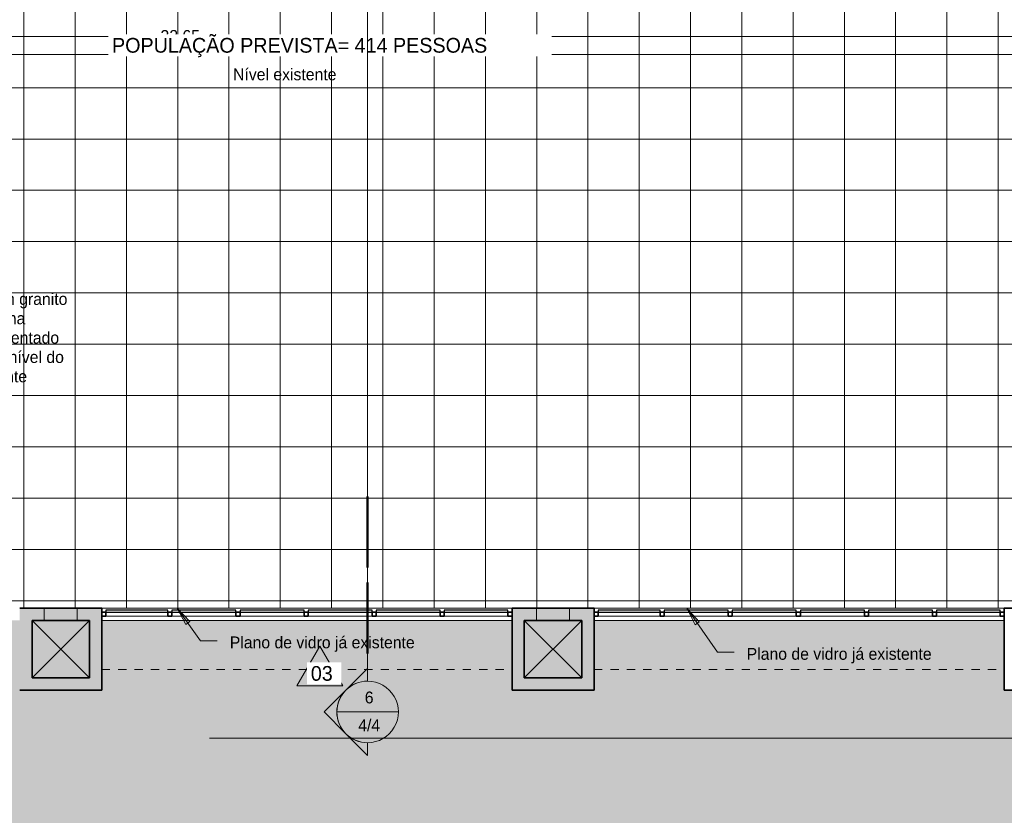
# Model space of a CAD drawing. Header units: metres. Extents: x -33 to 1508, y -379 to 284.
# Tile 108 of 129: x 4 to 16, y -15 to -5. Entities that reach past the tile are written whole.
import ezdxf

# ---------------------------------------------------------------- set-up
doc = ezdxf.new("R2010")
doc.units = ezdxf.units.M
doc.linetypes.add('Projeção', pattern=[0.003969, 0.002381, -0.001587])
for name, color, linetype, lineweight in [('A-ANNO-DIMS', 211, 'Continuous', 9), ('A-ANNO-DIMS-75', 211, 'Continuous', 9), ('A-DETL-THIN', 151, 'Continuous', 18), ('A-FLOR-OVHD', 1, 'Projeção', 18), ('A-FLOR-PATT', 8, 'Continuous', 18), ('A-GLAZ-CURT', 52, 'Continuous', 18), ('A-GLAZ-CWMG', 51, 'Continuous', 18), ('A-WALL', 113, 'Continuous', 18), ('A-WALL-PATT', 111, 'Continuous', 35), ('G-ANNO-SYMB', 111, 'Continuous', 9), ('G-ANNO-TEXT', 231, 'Continuous', 9)]:
    doc.layers.add(name, color=color, linetype=linetype, lineweight=lineweight)
doc.styles.add('Century Gothic', font='GOTHIC.TTF', dxfattribs={"height": 0.143711})
doc.styles.add('Century Gothic_1', font='GOTHIC.TTF', dxfattribs={"height": 0.179639})
doc.dimstyles.new('Diagonal_-_2MM_Century_Gothic_-_M_1', dxfattribs={"dimscale": 0.3048, "dimtxt": 0.15, "dimasz": 0.369094, "dimexe": 0.049213, "dimexo": 0.0625, "dimgap": 0.369094, "dimtad": 1, "dimrnd": 0.01, "dimzin": 0, "dimdsep": 46, "dimtxsty": 'Century Gothic', "dimblk1": 'OBLIQUE', "dimblk2": 'OBLIQUE', "dimsah": 1, "dimcen": 0.09, "dimdle": 0.19685, "dimazin": 0, "dimtfac": 1, "dimtdec": 4, "dimtix": 1, "dimtmove": 0, "dimatfit": 3, "dimfxl": 1.230315, "dimfxlon": 1, "dimtvp": 1, "dimtolj": 1, "dimtzin": 0, "dimarcsym": 2})

# ---------------------------------------------------------------- blocks, each defined once
blk = doc.blocks.new('Painel do sistema - Envidraçado-165820-1-PLANTA CONSTRUIR DEMOLIR')
at = {"layer": 'A-GLAZ-CURT', "lineweight": 25}
for p, q in [((0.3775, 0.0495), (-0.3775, 0.0495)), ((-0.3775, 0.0495), (-0.3775, 0.0245)), ((-0.3775, 0.0245), (0.3775, 0.0245)), ((0.3775, 0.0245), (0.3775, 0.0495))]:
    blk.add_line(p, q, dxfattribs=at)
blk = doc.blocks.new('Painel do sistema - Envidraçado-165823-1-PLANTA CONSTRUIR DEMOLIR')
at = {"layer": 'A-GLAZ-CURT', "lineweight": 25}
for p, q in [((0.39, 0.0495), (-0.39, 0.0495)), ((-0.39, 0.0495), (-0.39, 0.0245)), ((-0.39, 0.0245), (0.39, 0.0245)), ((0.39, 0.0245), (0.39, 0.0495))]:
    blk.add_line(p, q, dxfattribs=at)
blk = doc.blocks.new('Painel do sistema - Envidraçado-165824-1-PLANTA CONSTRUIR DEMOLIR')
at = {"layer": 'A-GLAZ-CURT', "lineweight": 25}
for p, q in [((0.3875, 0.0495), (-0.3875, 0.0495)), ((-0.3875, 0.0495), (-0.3875, 0.0245)), ((-0.3875, 0.0245), (0.3875, 0.0245)), ((0.3875, 0.0245), (0.3875, 0.0495))]:
    blk.add_line(p, q, dxfattribs=at)
blk = doc.blocks.new('Montante retangular - 50 x 150 mm-165979-1-PLANTA CONSTRUIR DEMOLIR')
at = {"layer": 'A-GLAZ-CWMG', "lineweight": 35}
for p, q in [((-0.05, 0.025), (0, 0.025)), ((-0.05, -0.025), (-0.05, 0.025)), ((0, 0.025), (0, -0.025)), ((0, -0.025), (-0.05, -0.025))]:
    blk.add_line(p, q, dxfattribs=at)
blk = doc.blocks.new('Montante retangular - 50 x 150 mm-165977-1-PLANTA CONSTRUIR DEMOLIR')
at = {"layer": 'A-GLAZ-CWMG', "lineweight": 35}
for p, q in [((-0.025, 0.025), (0.025, 0.025)), ((-0.025, -0.025), (-0.025, 0.025)), ((0.025, 0.025), (0.025, -0.025)), ((0.025, -0.025), (-0.025, -0.025))]:
    blk.add_line(p, q, dxfattribs=at)
blk = doc.blocks.new('Montante retangular - 50 x 150 mm-165978-1-PLANTA CONSTRUIR DEMOLIR')
at = {"layer": 'A-GLAZ-CWMG', "lineweight": 35}
for p, q in [((0, 0.025), (-0.05, 0.025)), ((-0.05, 0.025), (-0.05, -0.025)), ((0, -0.025), (0, 0.025)), ((-0.05, -0.025), (0, -0.025))]:
    blk.add_line(p, q, dxfattribs=at)
blk = doc.blocks.new('Montante retangular - 50 x 150 mm-165958-1-PLANTA CONSTRUIR DEMOLIR')
at = {"layer": 'A-GLAZ-CWMG'}
blk.add_line((3.548, -12.615), (2.768, -12.615), dxfattribs=at)
blk = doc.blocks.new('Montante retangular - 50 x 150 mm-165959-1-PLANTA CONSTRUIR DEMOLIR')
at = {"layer": 'A-GLAZ-CWMG'}
blk.add_line((4.373, -12.615), (3.598, -12.615), dxfattribs=at)
blk = doc.blocks.new('Montante retangular - 50 x 150 mm-165960-1-PLANTA CONSTRUIR DEMOLIR')
at = {"layer": 'A-GLAZ-CWMG'}
blk.add_line((0.228, -12.615), (-0.527, -12.615), dxfattribs=at)
blk = doc.blocks.new('DIMBLOCK159-1-PLANTA CONSTRUIR DEMOLIR')
at = {"layer": 'A-ANNO-DIMS-75', "transparency": 16777216}
for p, q in [((-9.933, -5.393), (-9.933, -5.783)), ((-9.933, -5.768), (-9.933, -5.393)), ((22.713, -6.143), (22.713, -5.753)), ((-9.933, -5.768), (22.713, -5.768)), ((22.713, -5.768), (22.713, -6.143))]:
    blk.add_line(p, q, dxfattribs=at)
at = {"layer": 'A-ANNO-DIMS-75', "lineweight": 35, "transparency": 16777216}
for p, q in [((-9.933, -5.768), (-9.877, -5.712)), ((22.713, -5.768), (22.769, -5.712)), ((-9.933, -5.768), (-9.989, -5.824)), ((22.713, -5.768), (22.656, -5.824))]:
    blk.add_line(p, q, dxfattribs=at)
at = {"layer": 'A-ANNO-DIMS-75', "color": 0, "transparency": 16777216, "insert": (6.139, -5.472), "char_height": 0.1437, "width": 0.60286, "attachment_point": 1, "line_spacing_factor": 0.984117, "style": 'Century Gothic'}
blk.add_mtext('32.65', dxfattribs=at)
blk = doc.blocks.new('_Oblique')
at = {"color": 0, "linetype": 'ByBlock', "lineweight": -2}
blk.add_line((-0.5, -0.5), (0.5, 0.5), dxfattribs=at)
blk = doc.blocks.new('Corte - M_Extremidade superior do corte - Preenchido-1049-1-PLANTA CONSTRUIR DEMOLIR')
at = {"layer": 'G-ANNO-SYMB'}
h = blk.add_hatch(color=256, dxfattribs=at)
edge = h.paths.add_edge_path(flags=0)
edge.add_line((-0.00954, 0.00354), (-0.006, 0.00707))
edge.add_line((-0.006, 0.00707), (-0.00246, 0.00354))
edge.add_arc((-0.006, 0), 0.005, 45, 135)
h = blk.add_hatch(color=256, dxfattribs=at)
edge = h.paths.add_edge_path(flags=0)
edge.add_arc((-0.006, 0), 0.005, 135, 180)
edge.add_line((-0.011, 0), (-0.01307, 0))
edge.add_line((-0.01307, 0), (-0.00954, 0.00354))
h = blk.add_hatch(color=256, dxfattribs=at)
edge = h.paths.add_edge_path(flags=0)
edge.add_line((-0.00246, 0.00354), (0.00107, 0))
edge.add_line((0.00107, 0), (-0.001, 0))
edge.add_arc((-0.006, 0), 0.005, 0, 45)
for p, q in [((-0.006, 0.00707), (-0.00954, 0.00354)), ((-0.00246, 0.00354), (-0.006, 0.00707)), ((-0.00954, 0.00354), (-0.01307, 0)), ((0.00107, 0), (-0.00246, 0.00354)), ((-0.01307, 0), (-0.011, 0)), ((-0.001, 0), (0.00107, 0)), ((-0.011, 0), (-0.01307, 0)), ((-0.001, 0), (0.00107, 0))]:
    blk.add_line(p, q, dxfattribs=at)
at = {"layer": 'G-ANNO-SYMB', "lineweight": 50}
for p, q in [((0.00351, 0), (0.01502, 0)), ((0.01746, 0), (0.02898, 0))]:
    blk.add_line(p, q, dxfattribs=at)
at = {"layer": 'G-ANNO-SYMB'}
for start, end in [(360, 180), (45, 135), (135, 180), (0, 45), (180, 360)]:
    blk.add_arc((-0.006, 0), 0.005, start, end, dxfattribs=at)

msp = doc.modelspace()

# ---------------------------------------------------------------- hatches: boundary and pattern name
at = {"layer": 'A-FLOR-PATT'}
h = msp.add_hatch(color=256, dxfattribs=at)
h.paths.add_polyline_path([(12.12, -28.517), (25.991, -28.517), (25.991, -28.481), (8.97, -28.481), (8.97, -19.309), (25.991, -19.309), (25.991, -13.265), (25.973, -13.265), (25.973, -4.781), (22.713, -4.781), (22.713, -4.845), (22.723, -4.845), (22.723, -4.795), (22.837, -4.795), (22.837, -4.845), (22.863, -4.845), (22.863, -6.165), (23.713, -6.165), (23.713, -7.165), (22.886, -7.165), (22.863, -8.873), (22.863, -12.515), (23.213, -12.515), (23.213, -13.515), (22.213, -13.515), (22.213, -12.665), (17.423, -12.665), (17.423, -13.515), (16.423, -13.515), (16.423, -12.665), (11.423, -12.665), (11.423, -13.515), (10.423, -13.515), (10.423, -12.665), (5.423, -12.665), (5.423, -13.515), (4.423, -13.515), (4.423, -12.665), (-0.577, -12.665), (-0.577, -19.815), (-0.077, -19.815), (-0.077, -21.315), (-1.628, -21.315), (-1.628, -20.815), (-6.427, -20.815), (-6.427, -21.02), (3.96, -28.517), (11.804, -28.517)], flags=0)
h.paths.add_polyline_path([(-32.827, -28.517), (-31.334, -28.517), (-32.827, -27.457)], flags=0)
h.paths.add_polyline_path([(-24.17, -21.315), (-23.877, -21.315), (-23.877, -20.315), (-26.884, -20.315), (-26.884, -12.765), (-27.884, -12.765), (-27.884, -13.29), (-29.027, -13.29), (-29.027, -11.79), (-28.512, -11.79), (-28.512, -1.515), (-29.027, -1.515), (-29.027, -0.015), (-28.512, -0.015), (-28.512, 4.335), (-29.027, 4.335), (-29.027, 5.835), (-28.527, 5.835), (-28.527, 10.835), (-29.027, 10.835), (-29.027, 11.835), (-28.527, 11.835), (-28.527, 16.835), (-29.027, 16.835), (-29.027, 17.835), (-28.527, 17.835), (-28.527, 22.835), (-29.027, 22.835), (-29.027, 23.835), (-28.527, 23.835), (-28.527, 29.085), (-29.027, 29.085), (-29.027, 30.085), (-28.027, 30.085), (-28.027, 29.235), (-26.212, 29.235), (-26.212, 31.885), (-28.177, 31.885), (-28.177, 31.898), (-32.827, 31.898), (-32.827, -16.332), (-26.884, -20.688), (-26.735, -20.79), (-26.575, -20.888), (-26.41, -20.976), (-26.239, -21.054), (-26.065, -21.122), (-25.887, -21.181), (-25.706, -21.229), (-25.522, -21.266), (-25.336, -21.293), (-25.15, -21.309), (-24.962, -21.315), (-24.64, -21.315)], flags=0)
h.paths.add_polyline_path([(-23.695, -21.165), (-22.527, -21.165), (-22.527, -20.315), (-23.727, -20.315), (-23.727, -21.165)], flags=0)
h.paths.add_polyline_path([(-1.478, -21.165), (-0.227, -21.165), (-0.227, -19.965), (-0.577, -19.965), (-0.577, -20.815), (-1.478, -20.815), (-1.478, -21.02)], flags=0)
h.paths.add_polyline_path([(-6.927, -16.716), (-6.827, -16.716), (-6.827, -16.566), (-6.877, -16.566), (-6.877, -16.715), (-6.927, -16.715)], flags=0)
h.paths.add_polyline_path([(-5.927, -16.716), (-5.927, -16.715), (-5.977, -16.715), (-5.977, -16.566), (-6.027, -16.566), (-6.027, -16.716), (-5.929, -16.716)], flags=0)
h.paths.add_polyline_path([(-30.771, -16.525), (-30.771, -14.525), (-29.471, -14.525), (-29.471, -16.525)], flags=0)
h.paths.add_polyline_path([(-11.234, -16.515), (-11.227, -16.515), (-11.227, -15.015), (-11.234, -15.015), (-11.234, -16.511)], flags=0)
h.paths.add_polyline_path([(-6.367, -15.415), (-6.257, -15.415), (-6.257, -15.265), (-6.367, -15.265), (-6.367, -15.395)], flags=0)
h.paths.add_polyline_path([(22.693, -13.365), (23.063, -13.365), (23.063, -12.665), (22.363, -12.665), (22.363, -13.365), (22.689, -13.365)], flags=0)
h.paths.add_polyline_path([(16.573, -13.365), (17.273, -13.365), (17.273, -12.665), (16.573, -12.665)], flags=0)
h.paths.add_polyline_path([(10.723, -13.365), (11.273, -13.365), (11.273, -12.665), (10.573, -12.665), (10.573, -13.365)], flags=0)
h.paths.add_polyline_path([(5.273, -13.365), (5.273, -12.665), (4.573, -12.665), (4.573, -13.365), (5.123, -13.365)], flags=0)
h.paths.add_polyline_path([(-28.324, -13.14), (-28.034, -13.14), (-28.034, -12.765), (-28.212, -12.765), (-28.212, -12.79), (-28.512, -12.79), (-28.512, -11.94), (-28.877, -11.94), (-28.877, -13.14), (-28.512, -13.14)], flags=0)
h.paths.add_polyline_path([(23.563, -7.015), (23.563, -6.315), (22.863, -6.315), (22.863, -7.015)], flags=0)
h.paths.add_polyline_path([(22.713, -2.781), (22.723, -2.781), (22.723, -2.744), (22.713, -2.744)], flags=0)
h.paths.add_polyline_path([(22.837, -2.781), (25.973, -2.781), (25.973, 3.385), (-0.297, 3.385), (-0.297, 1.435), (4.423, 1.435), (4.423, 2.285), (5.423, 2.285), (5.423, 1.435), (10.423, 1.435), (10.423, 2.285), (11.423, 2.285), (11.423, 1.435), (16.423, 1.435), (16.423, 2.285), (17.423, 2.285), (17.423, 1.435), (22.213, 1.435), (22.213, 2.285), (23.213, 2.285), (23.213, 1.285), (22.863, 1.285), (22.863, -0.165), (23.713, -0.165), (23.713, -1.165), (22.863, -1.165), (22.863, -2.744), (22.837, -2.744)], flags=0)
h.paths.add_polyline_path([(-6.587, -1.813), (-6.587, -1.813), (-7.996, -0.538), (-8.593, -1.198), (-8.489, -1.292), (-7.891, -0.632), (-6.587, -1.813)], flags=0)
h.paths.add_polyline_path([(-9.002, -1.65), (-9.002, -1.65), (-9.002, -1.65)], flags=0)
h.paths.add_polyline_path([(-28.805, -1.365), (-28.512, -1.365), (-28.512, -0.165), (-28.877, -0.165), (-28.877, -1.365)], flags=0)
h.paths.add_polyline_path([(-8.45, -1.248), (-8.554, -1.154), (-8.011, -0.555), (-7.912, -0.654), (-8.353, -1.141)], flags=0)
h.paths.add_polyline_path([(22.863, -1.015), (23.563, -1.015), (23.563, -0.315), (22.863, -0.315), (22.863, -0.865)], flags=0)
h.paths.add_polyline_path([(22.363, 1.435), (22.663, 1.435), (22.663, 1.685), (22.863, 1.685), (22.863, 1.435), (23.063, 1.435), (23.063, 2.135), (22.363, 2.135), (22.363, 1.685)], flags=0)
h.paths.add_polyline_path([(17.273, 1.435), (17.273, 2.135), (16.573, 2.135), (16.573, 1.435), (16.823, 1.435), (16.823, 1.685), (17.023, 1.685), (17.023, 1.435)], flags=0)
h.paths.add_polyline_path([(4.823, 1.435), (4.823, 1.685), (5.023, 1.685), (5.023, 1.435), (5.273, 1.435), (5.273, 2.135), (4.573, 2.135), (4.573, 1.435)], flags=0)
h.paths.add_polyline_path([(11.023, 1.435), (11.273, 1.435), (11.273, 2.135), (10.573, 2.135), (10.573, 1.435), (10.823, 1.435), (10.823, 1.685), (11.023, 1.685)], flags=0)
h.paths.add_polyline_path([(-28.877, 4.485), (-28.512, 4.485), (-28.512, 4.995), (-28.177, 4.995), (-28.177, 5.685), (-28.877, 5.685), (-28.877, 4.695)], flags=0)
h.paths.add_polyline_path([(-20.127, 4.995), (-19.377, 4.995), (-19.377, 5.685), (-20.127, 5.685), (-20.127, 5.001)], flags=0)
h.paths.add_polyline_path([(-5.077, 5.265), (-4.627, 5.265), (-4.627, 5.285), (-5.077, 5.285)], flags=0)
h.paths.add_polyline_path([(12.606, 5.275), (16.423, 5.275), (16.423, 6.185), (17.423, 6.185), (17.423, 5.275), (22.213, 5.275), (22.213, 6.185), (23.213, 6.185), (23.213, 5.275), (25.991, 5.275), (25.991, 10.835), (8.989, 10.835), (8.989, 31.898), (-1.527, 31.898), (-1.527, 30.085), (-0.677, 30.085), (-0.677, 29.085), (-1.527, 29.085), (-1.527, 23.835), (-0.677, 23.835), (-0.677, 22.835), (-1.527, 22.835), (-1.527, 17.835), (-0.677, 17.835), (-0.677, 16.835), (-1.527, 16.835), (-1.527, 11.835), (-0.677, 11.835), (-0.677, 10.975), (4.523, 10.975), (4.523, 6.185), (5.423, 6.185), (5.423, 5.275), (10.423, 5.275), (10.423, 6.185), (11.423, 6.185), (11.423, 5.275)], flags=0)
h.paths.add_polyline_path([(-2.302, 5.285), (-2.302, 5.285), (-3.418, 5.285)], flags=0)
h.paths.add_polyline_path([(22.513, 5.335), (23.063, 5.335), (23.063, 6.035), (22.363, 6.035), (22.363, 5.335)], flags=0)
h.paths.add_polyline_path([(17.123, 5.335), (17.273, 5.335), (17.273, 6.035), (16.573, 6.035), (16.573, 5.335), (16.723, 5.335)], flags=0)
h.paths.add_polyline_path([(4.723, 5.335), (5.273, 5.335), (5.273, 6.035), (4.573, 6.035), (4.573, 5.335)], flags=0)
h.paths.add_polyline_path([(11.123, 5.335), (11.273, 5.335), (11.273, 6.035), (10.573, 6.035), (10.573, 5.335), (10.723, 5.335)], flags=0)
h.paths.add_polyline_path([(-5.327, 6.335), (-3.437, 6.335), (-3.437, 31.885), (-8.177, 31.885), (-8.177, 29.235), (-5.477, 29.235), (-5.477, 30.085), (-4.477, 30.085), (-4.477, 29.085), (-5.327, 29.085), (-5.327, 23.835), (-4.477, 23.835), (-4.477, 22.835), (-5.327, 22.835), (-5.327, 17.835), (-4.477, 17.835), (-4.477, 16.835), (-5.327, 16.835), (-5.327, 11.835), (-4.477, 11.835), (-4.477, 10.835), (-5.327, 10.835), (-5.327, 9.243)], flags=0)
h.paths.add_polyline_path([(-1.523, 10.985), (-0.827, 10.985), (-0.827, 11.685), (-1.527, 11.685), (-1.527, 10.985)], flags=0)
h.paths.add_polyline_path([(-4.627, 10.985), (-4.627, 11.685), (-5.327, 11.685), (-5.327, 11.435), (-5.077, 11.435), (-5.077, 11.235), (-5.327, 11.235), (-5.327, 10.985), (-4.765, 10.985)], flags=0)
h.paths.add_polyline_path([(-28.877, 10.985), (-28.527, 10.985), (-28.527, 11.685), (-28.877, 11.685), (-28.877, 11.135)], flags=0)
h.paths.add_polyline_path([(-4.627, 16.985), (-4.627, 17.685), (-5.327, 17.685), (-5.327, 16.985)], flags=0)
h.paths.add_polyline_path([(-0.827, 16.985), (-0.827, 17.685), (-1.527, 17.685), (-1.527, 16.985)], flags=0)
h.paths.add_polyline_path([(-28.877, 16.985), (-28.527, 16.985), (-28.527, 17.685), (-28.877, 17.685), (-28.877, 17.135)], flags=0)
h.paths.add_polyline_path([(-5.327, 22.985), (-4.627, 22.985), (-4.627, 23.685), (-5.327, 23.685), (-5.327, 23.235)], flags=0)
h.paths.add_polyline_path([(-0.827, 22.985), (-0.827, 23.685), (-1.527, 23.685), (-1.527, 22.985)], flags=0)
h.paths.add_polyline_path([(-28.527, 22.985), (-28.527, 23.685), (-28.877, 23.685), (-28.877, 22.985)], flags=0)
h.paths.add_polyline_path([(-4.928, 29.235), (-4.627, 29.235), (-4.627, 29.935), (-5.327, 29.935), (-5.327, 29.235), (-5.172, 29.235)], flags=0)
h.paths.add_polyline_path([(-20.127, 29.235), (-19.427, 29.235), (-19.427, 29.935), (-20.127, 29.935)], flags=0)
h.paths.add_polyline_path([(-0.827, 29.235), (-0.827, 29.935), (-1.527, 29.935), (-1.527, 29.235)], flags=0)
h.paths.add_polyline_path([(-19.277, 29.235), (-12.677, 29.235), (-12.677, 31.885), (-23.212, 31.885), (-23.212, 29.235), (-20.277, 29.235), (-20.277, 30.085), (-19.277, 30.085), (-19.277, 29.935)], flags=0)
h.paths.add_polyline_path([(-28.527, 29.235), (-28.177, 29.235), (-28.177, 29.935), (-28.877, 29.935), (-28.877, 29.235)], flags=0)
h = msp.add_hatch(dxfattribs=at)
h.set_pattern_fill('FP_1', color=256, style=0, pattern_type=2)
h.set_pattern_definition([(270, (0.723, 8.2), (0.625, 4e-17), []), (0, (0.723, 8.2), (0, 0.625), [])])
h.paths.add_polyline_path([(4.573, -12.515), (22.693, -12.515), (22.693, -4.665), (22.713, -4.665), (22.713, -2.829), (22.693, -2.829), (22.693, 1.265), (-1.317, 1.265), (-1.317, 1.535), (-1.547, 1.535), (-2.126, 2.068), (-2.484, 1.679), (-2.521, 1.713), (-2.487, 1.749), (-2.505, 1.766), (-2.215, 2.082), (-2.196, 2.065), (-2.163, 2.102), (-2.231, 2.164), (-2.13, 2.275), (-1.489, 1.685), (-1.297, 1.685), (-1.297, 5.185), (-1.677, 5.185), (-1.677, 5.285), (-4.477, 5.285), (-4.477, 5.115), (-5.077, 5.115), (-5.077, 4.85), (-4.858, 4.655), (-4.971, 4.528), (-5.036, 4.586), (-5.056, 4.563), (-5.037, 4.547), (-5.293, 4.26), (-5.312, 4.275), (-5.345, 4.239), (-5.382, 4.272), (-5.073, 4.619), (-5.497, 4.996), (-5.497, 29.085), (-9.558, 29.085), (-9.558, 29.08), (-9.882, 29.08), (-9.882, 29.085), (-11.407, 29.085), (-11.407, 29.065), (-19.277, 29.065), (-19.277, 24.08), (-19.427, 24.08), (-19.427, 29.065), (-23.767, 29.065), (-23.767, 29.085), (-25.707, 29.085), (-25.707, 29.065), (-28.367, 29.065), (-28.367, 29.085), (-28.377, 29.085), (-28.377, 5.835), (-28.044, 5.835), (-28.044, 5.837), (-27.534, 5.837), (-27.534, 5.179), (-28.027, 5.179), (-28.027, 4.995), (-20.297, 4.995), (-20.297, 5.845), (-20.277, 5.845), (-20.277, 5.835), (-19.227, 5.835), (-19.227, 5.825), (-17.283, 5.825), (-15.267, 7.841), (-15.267, 9.606), (-12.967, 9.606), (-12.967, 9.09), (-9.688, 9.09), (-9.688, 6.24), (-9.888, 6.24), (-9.888, 8.89), (-12.967, 8.89), (-12.967, 7.127), (-12.946, 7.113), (-12.838, 7.032), (-12.739, 6.941), (-12.649, 6.841), (-12.568, 6.733), (-12.495, 6.613), (-12.437, 6.498), (-12.389, 6.372), (-12.967, 5.794), (-12.967, 2.51), (-11.594, 3.883), (-11.466, 3.833), (-11.348, 3.773), (-11.234, 3.702), (-11.127, 3.621), (-11.028, 3.53), (-10.937, 3.43), (-10.856, 3.322), (-10.783, 3.202), (-10.726, 3.087), (-10.677, 2.961), (-12.967, 0.671), (-12.967, -0.892), (-15.267, -0.892), (-15.267, 3.494), (-15.438, 3.323), (-15.569, 3.374), (-15.684, 3.432), (-15.8, 3.503), (-15.906, 3.583), (-16.006, 3.674), (-16.097, 3.773), (-16.179, 3.88), (-16.25, 3.994), (-16.311, 4.114), (-16.36, 4.239), (-15.267, 5.332), (-15.267, 7.559), (-17, 5.825), (-16.427, 5.825), (-16.427, 5.675), (-17.15, 5.675), (-17.577, 5.248), (-17.577, 3.3), (-16.797, 3.3), (-16.797, 3.225), (-16.077, 3.225), (-16.077, -3.539), (-14.64, -3.539), (-14.64, -3.484), (-14.26, -3.484), (-14.26, -3.539), (-14.18, -3.539), (-14.18, -3.484), (-13.8, -3.484), (-13.8, -3.539), (-13.62, -3.539), (-13.62, -3.484), (-13.24, -3.484), (-13.24, -3.539), (-13.16, -3.539), (-13.16, -3.484), (-12.78, -3.484), (-12.78, -3.539), (-12.399, -3.539), (-11.954, -3.047), (-12.473, -2.577), (-9.911, 0.252), (-10.912, 1.158), (-9.071, 3.19), (-6.423, 3.19), (-6.317, 3.297), (-6.281, 3.261), (-5.96, 3.622), (-5.923, 3.589), (-5.956, 3.552), (-5.938, 3.535), (-6.194, 3.248), (-6.212, 3.264), (-6.245, 3.227), (-6.264, 3.244), (-6.211, 3.19), (-6.361, 3.04), (-6.53, 3.04), (-6.488, 2.998), (-6.485, 3.001), (-6.476, 3), (-6.432, 2.956), (-6.439, 2.949), (-6.423, 2.932), (-6.5, 2.855), (-5.917, 2.271), (-5.945, 2.243), (-6.545, 2.843), (-6.552, 2.836), (-6.597, 2.881), (-6.597, 2.889), (-6.594, 2.892), (-6.623, 2.921), (-6.623, 2.865), (-7.023, 2.865), (-7.023, 3.04), (-9.005, 3.04), (-9.659, 2.317), (-5.805, -1.172), (-6.207, -1.617), (-4.762, -2.926), (-3.861, -1.931), (-3.861, 0.105), (-4.263, 0.105), (-4.263, 0.505), (-4.222, 0.505), (-4.256, 0.54), (-4.249, 0.547), (-4.849, 1.147), (-4.821, 1.175), (-4.237, 0.592), (-4.16, 0.67), (-4.143, 0.653), (-4.136, 0.66), (-4.091, 0.615), (-4.091, 0.607), (-4.094, 0.604), (-3.995, 0.505), (-3.861, 0.505), (-3.861, 0.355), (-3.562, 0.655), (-3.526, 0.619), (-3.493, 0.656), (-3.511, 0.672), (-3.221, 0.988), (-3.202, 0.971), (-3.169, 1.008), (-3.132, 0.974), (-3.49, 0.585), (-3.509, 0.602), (-3.455, 0.549), (-3.711, 0.293), (-3.711, -1.989), (-4.919, -3.323), (-4.919, -3.323), (-5.389, -3.842), (-6.501, -2.835), (-9.063, -5.665), (-9.507, -5.262), (-9.933, -5.732), (-9.933, -6.363), (-9.853, -6.363), (-9.853, -6.66), (-9.933, -6.66), (-9.933, -6.703), (-9.853, -6.703), (-9.853, -6.982), (-9.933, -6.982), (-9.933, -7.123), (-9.853, -7.123), (-9.853, -7.42), (-9.933, -7.42), (-9.933, -7.463), (-9.853, -7.463), (-9.853, -7.742), (-9.933, -7.742), (-9.933, -9.365), (-3.187, -9.365), (-3.187, -10.195), (-3.093, -10.195), (-3.093, -10.865), (-1.12, -10.865), (-0.727, -10.472), (-0.727, -9.715), (-0.577, -9.715), (-0.577, -10.322), (1.2, -8.544), (-0.899, -8.544), (-2.357, -10.002), (-2.488, -9.951), (-2.603, -9.893), (-2.717, -9.823), (-2.825, -9.742), (-2.925, -9.651), (-3.016, -9.552), (-3.097, -9.445), (-3.169, -9.331), (-3.229, -9.211), (-3.279, -9.085), (-2.738, -8.544), (-7.284, -8.544), (-7.284, -6.244), (-5.56, -6.244), (-3.641, -4.326), (-3.514, -4.376), (-3.396, -4.435), (-3.282, -4.507), (-3.175, -4.588), (-3.075, -4.679), (-2.985, -4.779), (-2.904, -4.887), (-2.831, -5.007), (-2.773, -5.122), (-2.725, -5.248), (-3.722, -6.244), (-0.438, -6.244), (-0.224, -6.031), (-0.097, -6.081), (0.022, -6.141), (0.136, -6.212), (0.179, -6.244), (2.522, -6.244), (2.522, -3.223), (-0.078, -3.223), (-0.078, -3.023), (2.648, -3.023), (2.648, -6.244), (3.213, -6.244), (3.213, -8.544), (1.483, -8.544), (-0.577, -10.605), (-0.577, -12.515), (4.423, -12.515)], flags=0)
h.paths.add_polyline_path([(-3.187, -12.515), (-0.727, -12.515), (-0.727, -10.755), (-1.037, -11.065), (-3.093, -11.065), (-3.093, -11.895), (-3.187, -11.895), (-3.187, -12.469)], flags=0)
h.paths.add_polyline_path([(-2.373, -9.943), (-0.975, -8.544), (-2.667, -8.544), (-3.221, -9.099), (-3.173, -9.213), (-3.116, -9.322), (-3.049, -9.426), (-2.974, -9.524), (-2.891, -9.615), (-2.799, -9.698), (-2.701, -9.773), (-2.597, -9.839), (-2.482, -9.898)], flags=0)
h.paths.add_polyline_path([(-0.367, -6.244), (0.093, -6.244), (0.013, -6.193), (-0.099, -6.135), (-0.211, -6.088), (-0.224, -6.102)], flags=0)
h.paths.add_polyline_path([(-5.489, -6.244), (-3.797, -6.244), (-2.784, -5.231), (-2.833, -5.112), (-2.891, -5.001), (-2.954, -4.903), (-3.029, -4.805), (-3.112, -4.714), (-3.203, -4.63), (-3.301, -4.555), (-3.405, -4.488), (-3.516, -4.43), (-3.628, -4.383), (-5.256, -6.011)], flags=0)
h.paths.add_polyline_path([(-0.201, -5.185), (-0.814, -5.185), (-0.814, -4.88), (-1.306, -4.88), (-1.306, -4.86), (-1.286, -4.86), (-1.286, -4.385), (-1.306, -4.385), (-1.306, -4.365), (-0.814, -4.365), (-0.814, -3.985), (0.086, -3.985), (0.086, -5.185)], flags=0)
h.paths.add_polyline_path([(-2.214, -5.185), (-2.214, -3.985), (-1.314, -3.985), (-1.314, -5.185), (-2.039, -5.185)], flags=0)
h.paths.add_polyline_path([(-8.465, -4.856), (-8.109, -4.463), (-8.11, -4.462), (-8.466, -4.855), (-8.466, -4.856)], flags=0)
h.paths.add_polyline_path([(-8.076, -4.426), (-7.72, -4.033), (-7.721, -4.032), (-8.076, -4.425), (-8.076, -4.426)], flags=0)
h.paths.add_polyline_path([(-7.686, -3.996), (-7.33, -3.603), (-7.331, -3.602), (-7.687, -3.995)], flags=0)
h.paths.add_polyline_path([(-4.762, -2.926), (-6.207, -1.617), (-5.805, -1.172), (-4.359, -2.481), (-4.762, -2.926)], flags=0)
h.paths.add_polyline_path([(-11.412, -2.188), (-11.412, -2.187), (-11.651, -1.969), (-11.297, -1.577), (-11.298, -1.577), (-11.653, -1.969), (-11.412, -2.187)], flags=0)
h.paths.add_polyline_path([(-6.587, -1.813), (-6.587, -1.813), (-7.884, -0.639), (-7.878, -0.631), (-7.989, -0.531), (-7.996, -0.538), (-8.589, -0.001), (-8.589, -0.001), (-6.587, -1.813)], flags=0)
h.paths.add_polyline_path([(-11.023, -1.758), (-11.023, -1.757), (-11.262, -1.539), (-10.907, -1.147), (-10.909, -1.147), (-11.264, -1.539), (-11.023, -1.757)], flags=0)
h.paths.add_polyline_path([(-1.179, -1.545), (-1.294, -1.545), (-1.29, -1.515), (-1.279, -1.487), (-1.261, -1.462), (-1.237, -1.443), (-1.209, -1.431), (-1.179, -1.426), (-1.179, -1.515)], flags=0)
h.paths.add_polyline_path([(-1.179, -1.665), (-1.179, -1.545), (-1.054, -1.545), (-1.057, -1.573), (-1.067, -1.599), (-1.082, -1.622), (-1.102, -1.641), (-1.125, -1.655), (-1.152, -1.663)], flags=0)
h.paths.add_polyline_path([(-10.873, -1.11), (-10.517, -0.717), (-10.518, -0.716), (-10.874, -1.109)], flags=0)
h.paths.add_polyline_path([(-12.967, 0.747), (-10.736, 2.978), (-10.786, 3.097), (-10.843, 3.208), (-10.906, 3.306), (-10.981, 3.404), (-11.064, 3.495), (-11.155, 3.579), (-11.253, 3.654), (-11.357, 3.721), (-11.469, 3.779), (-11.58, 3.825), (-12.967, 2.439), (-12.967, 1.691)], flags=0)
h.paths.add_polyline_path([(-4.782, 1.143), (-5.949, 2.31), (-5.92, 2.338), (-4.754, 1.172)], flags=0)
h.paths.add_polyline_path([(-18.497, 3.225), (-18.497, 3.3), (-17.777, 3.3), (-17.777, 5.331), (-17.433, 5.675), (-19.227, 5.675), (-19.227, 3.225)], flags=0)
h.paths.add_polyline_path([(-15.455, 3.382), (-15.267, 3.569), (-15.267, 5.261), (-16.302, 4.226), (-16.255, 4.112), (-16.197, 4.003), (-16.131, 3.899), (-16.055, 3.801), (-15.972, 3.71), (-15.881, 3.627), (-15.783, 3.552), (-15.678, 3.486), (-15.564, 3.427)], flags=0)
h.paths.add_polyline_path([(-11.076, 4.117), (-11.913, 4.117), (-11.913, 5.017), (-10.717, 5.017), (-10.717, 4.117), (-11, 4.117)], flags=0)
h.paths.add_polyline_path([(-11.053, 5.025), (-11.073, 5.025), (-11.073, 5.045), (-11.077, 5.045), (-11.077, 5.04), (-11.587, 5.04), (-11.587, 5.517), (-11.913, 5.517), (-11.913, 6.417), (-10.717, 6.417), (-10.717, 5.517), (-11.053, 5.517), (-11.053, 5.045)], flags=0)
h.paths.add_polyline_path([(-27.938, 5.339), (-27.684, 5.339), (-27.684, 5.679), (-28.027, 5.679), (-28.027, 5.339)], flags=0)
h.paths.add_polyline_path([(-12.967, 5.869), (-12.447, 6.389), (-12.497, 6.508), (-12.555, 6.619), (-12.617, 6.717), (-12.692, 6.815), (-12.776, 6.906), (-12.867, 6.99), (-12.967, 7.067), (-12.967, 6.372)], flags=0)
h.paths.add_polyline_path([(-19.377, 6.08), (-19.427, 6.08), (-19.427, 10.835), (-20.277, 10.835), (-20.277, 11.835), (-19.277, 11.835), (-19.277, 6.08)], flags=0)
h.paths.add_polyline_path([(-19.427, 10.985), (-19.427, 11.685), (-20.127, 11.685), (-20.127, 10.985)], flags=0)
h.paths.add_polyline_path([(-19.277, 12.08), (-19.427, 12.08), (-19.427, 16.835), (-20.277, 16.835), (-20.277, 17.835), (-19.277, 17.835), (-19.277, 16.794)], flags=0)
h.paths.add_polyline_path([(-20.127, 16.985), (-19.427, 16.985), (-19.427, 17.685), (-20.127, 17.685), (-20.127, 17.08)], flags=0)
h.paths.add_polyline_path([(-19.427, 18.08), (-19.427, 22.835), (-20.277, 22.835), (-20.277, 23.835), (-19.277, 23.835), (-19.277, 18.08)], flags=0)
h.paths.add_polyline_path([(-20.127, 22.985), (-19.427, 22.985), (-19.427, 23.685), (-20.127, 23.685), (-20.127, 23.08)], flags=0)
at = {"layer": 'A-WALL-PATT', "lineweight": 18}
for points in [[(4.423, -12.665), (4.723, -12.665), (4.723, -12.515), (4.423, -12.515)], [(4.723, -12.665), (5.123, -12.665), (5.123, -12.515), (4.723, -12.515)], [(5.423, -12.665), (5.423, -12.515), (5.123, -12.515), (5.123, -12.665), (5.273, -12.665)], [(10.573, -12.665), (10.723, -12.665), (10.723, -12.515), (10.423, -12.515), (10.423, -12.665)], [(11.123, -12.665), (11.123, -12.515), (10.723, -12.515), (10.723, -12.665)], [(11.273, -12.665), (11.423, -12.665), (11.423, -12.515), (11.123, -12.515), (11.123, -12.665)], [(4.573, -13.515), (4.573, -12.665), (4.423, -12.665), (4.423, -13.515)], [(5.273, -13.365), (5.423, -13.365), (5.423, -12.665), (5.273, -12.665)], [(10.573, -13.515), (10.573, -12.665), (10.423, -12.665), (10.423, -13.515)], [(11.286, -13.365), (11.423, -13.365), (11.423, -12.665), (11.273, -12.665), (11.273, -13.365)], [(4.573, -13.515), (5.423, -13.515), (5.423, -13.365), (4.573, -13.365), (4.573, -13.413)], [(11.286, -13.515), (11.423, -13.515), (11.423, -13.365), (10.573, -13.365), (10.573, -13.515)]]:
    msp.add_hatch(color=256, dxfattribs=at).paths.add_polyline_path(points, flags=0)
at = {"layer": 'G-ANNO-TEXT'}
for points in [[(6.34, -12.514), (6.447, -12.714), (6.495, -12.679)], [(12.552, -12.515), (12.656, -12.717), (12.705, -12.683)]]:
    msp.add_hatch(color=50, dxfattribs=at).paths.add_polyline_path(points, flags=0)

# ---------------------------------------------------------------- linework, layer by layer
at = {"layer": 'A-DETL-THIN'}
for p, q in [((4.573, -13.365), (5.273, -12.665)), ((4.573, -12.665), (5.273, -13.365)), ((10.573, -13.365), (11.273, -12.665)), ((10.573, -12.665), (11.273, -13.365)), ((8.081, -12.977), (7.801, -13.462)), ((8.081, -12.977), (8.361, -13.462)), ((8.361, -13.462), (7.801, -13.462))]:
    msp.add_line(p, q, dxfattribs=at)
at = {"layer": 'A-FLOR-OVHD'}
for p, q in [((5.423, -13.265), (10.423, -13.265)), ((11.423, -13.265), (16.423, -13.265))]:
    msp.add_line(p, q, dxfattribs=at)
at = {"layer": 'A-WALL', "color": 250, "lineweight": 35}
for p, q in [((5.423, -12.515), (4.423, -12.515)), ((5.423, -13.515), (5.423, -12.515)), ((10.423, -12.515), (10.423, -13.515)), ((11.423, -12.515), (10.423, -12.515)), ((11.423, -13.515), (11.423, -12.515)), ((16.423, -12.515), (16.423, -13.515)), ((17.423, -12.515), (16.423, -12.515)), ((4.573, -13.365), (4.573, -12.665)), ((4.573, -12.665), (5.273, -12.665)), ((5.273, -12.665), (5.273, -13.365)), ((10.573, -13.365), (10.573, -12.665)), ((10.573, -12.665), (11.273, -12.665)), ((11.273, -12.665), (11.273, -13.365)), ((5.273, -13.365), (4.573, -13.365)), ((11.273, -13.365), (10.573, -13.365)), ((4.423, -13.515), (5.423, -13.515)), ((10.423, -13.515), (11.423, -13.515)), ((16.423, -13.515), (17.423, -13.515))]:
    msp.add_line(p, q, dxfattribs=at)
at = {"layer": 'A-WALL'}
for p, q in [((4.723, -12.665), (4.723, -12.515)), ((5.123, -12.515), (5.123, -12.665)), ((5.423, -12.515), (10.423, -12.515)), ((10.723, -12.665), (10.723, -12.515)), ((11.123, -12.515), (11.123, -12.665)), ((11.423, -12.515), (16.423, -12.515)), ((10.423, -12.665), (5.423, -12.665)), ((16.423, -12.665), (11.423, -12.665))]:
    msp.add_line(p, q, dxfattribs=at)
at = {"layer": 'G-ANNO-SYMB'}
for p, q in [((8.288, -13.78), (9.038, -13.78)), ((6.737, -14.099), (24.796, -14.099))]:
    msp.add_line(p, q, dxfattribs=at)
at = {"layer": 'G-ANNO-TEXT', "color": 50}
for p, q in [((6.34, -12.514), (6.447, -12.714)), ((6.495, -12.679), (6.34, -12.514)), ((6.34, -12.514), (6.628, -12.914)), ((12.552, -12.515), (12.656, -12.717)), ((12.705, -12.683), (12.552, -12.515)), ((12.552, -12.515), (12.928, -13.054)), ((6.447, -12.714), (6.495, -12.679)), ((12.656, -12.717), (12.705, -12.683)), ((6.628, -12.914), (6.831, -12.914)), ((12.928, -13.054), (13.131, -13.054))]:
    msp.add_line(p, q, dxfattribs=at)

# ---------------------------------------------------------------- block references
at = {"layer": 'A-GLAZ-CURT'}
for name, p in [('Painel do sistema - Envidraçado-165820-1-PLANTA CONSTRUIR DEMOLIR', (5.85, -12.59)), ('Painel do sistema - Envidraçado-165823-1-PLANTA CONSTRUIR DEMOLIR', (6.668, -12.59)), ('Painel do sistema - Envidraçado-165823-1-PLANTA CONSTRUIR DEMOLIR', (7.498, -12.59)), ('Painel do sistema - Envidraçado-165823-1-PLANTA CONSTRUIR DEMOLIR', (8.328, -12.59)), ('Painel do sistema - Envidraçado-165823-1-PLANTA CONSTRUIR DEMOLIR', (9.158, -12.59)), ('Painel do sistema - Envidraçado-165824-1-PLANTA CONSTRUIR DEMOLIR', (9.985, -12.59)), ('Painel do sistema - Envidraçado-165820-1-PLANTA CONSTRUIR DEMOLIR', (11.85, -12.59)), ('Painel do sistema - Envidraçado-165823-1-PLANTA CONSTRUIR DEMOLIR', (12.668, -12.59)), ('Painel do sistema - Envidraçado-165823-1-PLANTA CONSTRUIR DEMOLIR', (13.498, -12.59)), ('Painel do sistema - Envidraçado-165823-1-PLANTA CONSTRUIR DEMOLIR', (14.328, -12.59)), ('Painel do sistema - Envidraçado-165823-1-PLANTA CONSTRUIR DEMOLIR', (15.158, -12.59)), ('Painel do sistema - Envidraçado-165824-1-PLANTA CONSTRUIR DEMOLIR', (15.985, -12.59))]:
    msp.add_blockref(name, p, dxfattribs=at)
at = {"layer": 'A-GLAZ-CWMG', "rotation": 180}
for p in [(5.423, -12.59), (11.423, -12.59)]:
    msp.add_blockref('Montante retangular - 50 x 150 mm-165978-1-PLANTA CONSTRUIR DEMOLIR', p, dxfattribs=at)
at = {"layer": 'A-GLAZ-CWMG', "extrusion": (0, 0, -1), "rotation": 180}
for name, p in [('Montante retangular - 50 x 150 mm-165977-1-PLANTA CONSTRUIR DEMOLIR', (-6.253, -12.59)), ('Montante retangular - 50 x 150 mm-165977-1-PLANTA CONSTRUIR DEMOLIR', (-7.083, -12.59)), ('Montante retangular - 50 x 150 mm-165977-1-PLANTA CONSTRUIR DEMOLIR', (-7.913, -12.59)), ('Montante retangular - 50 x 150 mm-165977-1-PLANTA CONSTRUIR DEMOLIR', (-8.743, -12.59)), ('Montante retangular - 50 x 150 mm-165977-1-PLANTA CONSTRUIR DEMOLIR', (-9.573, -12.59)), ('Montante retangular - 50 x 150 mm-165979-1-PLANTA CONSTRUIR DEMOLIR', (-10.423, -12.59)), ('Montante retangular - 50 x 150 mm-165977-1-PLANTA CONSTRUIR DEMOLIR', (-12.253, -12.59)), ('Montante retangular - 50 x 150 mm-165977-1-PLANTA CONSTRUIR DEMOLIR', (-13.083, -12.59)), ('Montante retangular - 50 x 150 mm-165977-1-PLANTA CONSTRUIR DEMOLIR', (-13.913, -12.59)), ('Montante retangular - 50 x 150 mm-165977-1-PLANTA CONSTRUIR DEMOLIR', (-14.743, -12.59)), ('Montante retangular - 50 x 150 mm-165977-1-PLANTA CONSTRUIR DEMOLIR', (-15.573, -12.59)), ('Montante retangular - 50 x 150 mm-165979-1-PLANTA CONSTRUIR DEMOLIR', (-16.423, -12.59))]:
    msp.add_blockref(name, p, dxfattribs=at)
at = {"layer": 'A-GLAZ-CWMG'}
for name, p in [('Montante retangular - 50 x 150 mm-165960-1-PLANTA CONSTRUIR DEMOLIR', (6, 0)), ('Montante retangular - 50 x 150 mm-165958-1-PLANTA CONSTRUIR DEMOLIR', (3.51, 0)), ('Montante retangular - 50 x 150 mm-165958-1-PLANTA CONSTRUIR DEMOLIR', (4.34, 0)), ('Montante retangular - 50 x 150 mm-165958-1-PLANTA CONSTRUIR DEMOLIR', (5.17, 0)), ('Montante retangular - 50 x 150 mm-165958-1-PLANTA CONSTRUIR DEMOLIR', (6, 0)), ('Montante retangular - 50 x 150 mm-165959-1-PLANTA CONSTRUIR DEMOLIR', (6, 0)), ('Montante retangular - 50 x 150 mm-165960-1-PLANTA CONSTRUIR DEMOLIR', (12, 0)), ('Montante retangular - 50 x 150 mm-165958-1-PLANTA CONSTRUIR DEMOLIR', (9.51, 0)), ('Montante retangular - 50 x 150 mm-165958-1-PLANTA CONSTRUIR DEMOLIR', (10.34, 0)), ('Montante retangular - 50 x 150 mm-165958-1-PLANTA CONSTRUIR DEMOLIR', (11.17, 0)), ('Montante retangular - 50 x 150 mm-165958-1-PLANTA CONSTRUIR DEMOLIR', (12, 0)), ('Montante retangular - 50 x 150 mm-165959-1-PLANTA CONSTRUIR DEMOLIR', (12, 0))]:
    msp.add_blockref(name, p, dxfattribs=at)

# ---------------------------------------------------------------- texts
at = {"layer": 'G-ANNO-SYMB', "attachment_point": 2, "line_spacing_factor": 0.984117, "style": 'Century Gothic'}
for s, insert, char_height, width in [('6', (8.682, -13.532), 0.144, 0.13139), ('4/4', (8.682, -13.871), 0.1437, 0.36538)]:
    msp.add_mtext(s, dxfattribs=dict(at, insert=insert, char_height=char_height, width=width))
at = {"layer": 'G-ANNO-TEXT', "color": 7, "char_height": 0.14371, "attachment_point": 1, "line_spacing_factor": 0.984117, "style": 'Century Gothic'}
for s, insert, width in [('Nível existente', (7.023, -5.94), 1.6362), ('Tabeira  em granito\\PBranco Siena\\Pl=45cm assentado\\Pno mesmo nível do\\Ppiso existente', (3.338, -8.677), 2.232), ('Plano de vidro já existente', (6.983, -12.861), 3.0096), ('Plano de vidro já existente', (13.283, -13.001), 3.0096)]:
    msp.add_mtext(s, dxfattribs=dict(at, insert=insert, width=width))

# ---------------------------------------------------------------- dimensions: what is measured, and where the dimension line sits
at = {"layer": 'A-ANNO-DIMS'}
dim = msp.add_linear_dim(base=(22.713, -5.768), p1=(-9.933, -5.393), p2=(22.713, -6.143), dimstyle='Diagonal_-_2MM_Century_Gothic_-_M_1', override={"dimpost": '<>', "dimfxl": 32.65426}, dxfattribs=at)
dim.commit()
dim.dimension.update_dxf_attribs({"geometry": 'DIMBLOCK159-1-PLANTA CONSTRUIR DEMOLIR', "text_midpoint": (6.39, -5.58)})

# ---------------------------------------------------------------- next in the draw order: texts
at = {"layer": 'G-ANNO-TEXT', "color": 7, "attachment_point": 1, "line_spacing_factor": 0.984117, "style": 'Century Gothic_1', "bg_fill": 3, "box_fill_scale": 1.25, "bg_fill_color": 0, "bg_fill_transparency": 0}
for s, insert, char_height, width in [('POPULAÇÃO PREVISTA= 414 PESSOAS', (5.548, -5.568), 0.17964, 5.3145), ('03', (7.971, -13.221), 0.1796, 0.3285)]:
    msp.add_mtext(s, dxfattribs=dict(at, insert=insert, char_height=char_height, width=width))

# ---------------------------------------------------------------- next in the draw order: linework, layer by layer
at = {"layer": 'G-ANNO-SYMB'}
msp.add_line((8.663, 2.223), (8.663, -13.33), dxfattribs=at)

# ---------------------------------------------------------------- next in the draw order: block references
at = {"layer": 'G-ANNO-SYMB', "xscale": 74.99999999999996, "yscale": 74.99999999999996, "zscale": 74.99999999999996, "rotation": 89.99999999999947}
msp.add_blockref('Corte - M_Extremidade superior do corte - Preenchido-1049-1-PLANTA CONSTRUIR DEMOLIR', (8.663, -13.33), dxfattribs=at)

doc.saveas('drawing.dxf')
